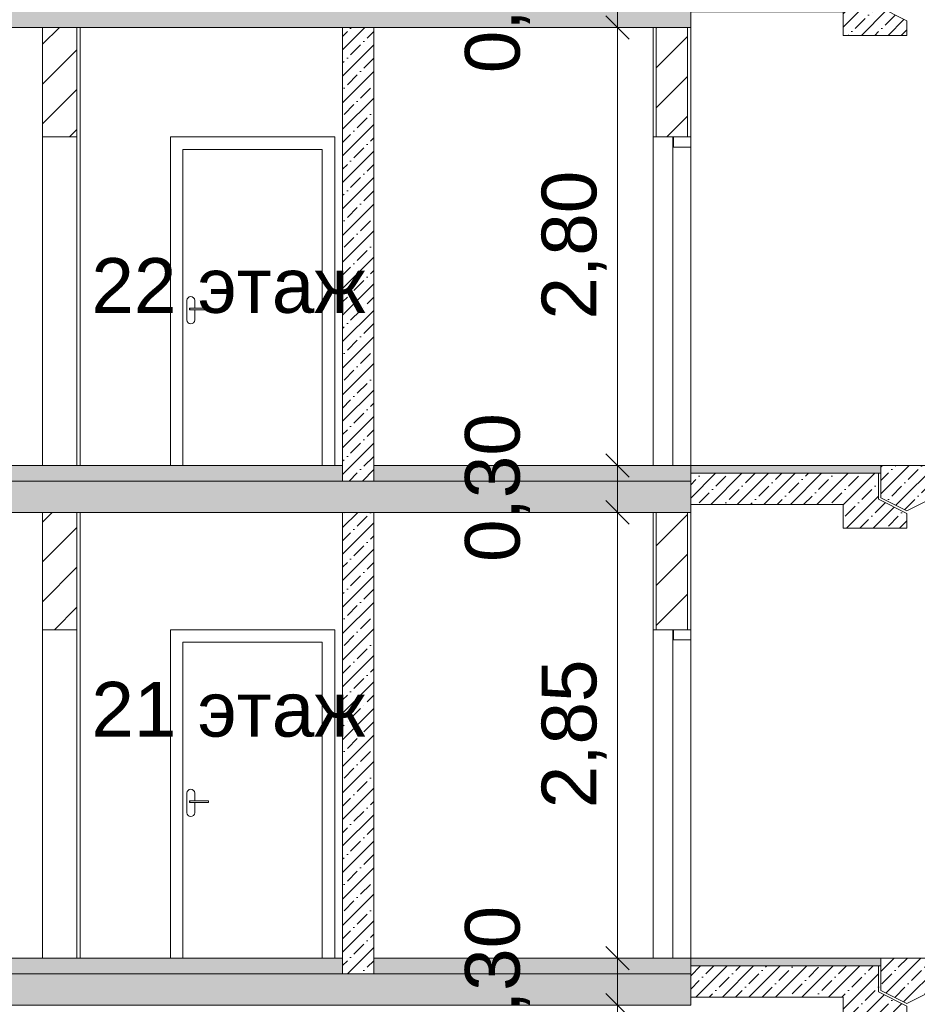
# Model space of a CAD drawing. Header units: millimetres. Extents: x -7244646 to -5701154, y 5723682 to 6071635.
# Tile 254 of 256: x -6395885 to -6390149, y 5806564 to 5812859. Entities that reach past the tile are written whole.
import ezdxf

# ---------------------------------------------------------------- set-up
doc = ezdxf.new("R2010")
doc.units = ezdxf.units.MM
doc.header["$MEASUREMENT"] = 0
doc.set_wipeout_variables(frame=1)
doc.linetypes.add('Wipeout_Contour', pattern=[1000, 0, -1000])
for name, color, linetype, lineweight in [('0_Ном._пера__1', 7, 'Continuous', 0), ('0_Ном._пера__120', 7, 'Continuous', 0), ('0_Ном._пера__141', 7, 'Continuous', 5), ('0_Ном._пера__18', 9, 'Continuous', 5), ('0_Ном._пера__21', 7, 'Continuous', 5), ('АР-вертикальная связь - Лестница.АР_Ном._пера__1', 7, 'Continuous', 0), ('АР-Чертеж-Размеры.АР_Ном._пера__1', 7, 'Continuous', 0), ('АР-Чертеж-Размеры.АР_Ном._пера__120', 7, 'Continuous', 0), ('АР-Чертеж-Размеры.АР_Ном._пера__141', 7, 'Continuous', 5)]:
    doc.layers.add(name, color=color, linetype=linetype, lineweight=lineweight)
doc.layers.add('АР-Чертеж-Размеры.АР', color=7, linetype='Continuous')
doc.styles.add('РЎР“Р•РќР•Р\xa0Р\x98Р\xa0_РЎРўР\x98Р›Р¬_2', font='arial.ttf')
doc.dimstyles.new('СГЕНЕРИР_СТИЛЬ__1', dxfattribs={"dimtxt": 500, "dimasz": 237.5, "dimexe": 0.18, "dimexo": 43263.067461, "dimgap": 0, "dimtad": 1, "dimlfac": 0.001, "dimzin": 0, "dimdsep": 46, "dimtxsty": 'РЎР“Р•РќР•Р\xa0Р\x98Р\xa0_РЎРўР\x98Р›Р¬_2', "dimblk": 'ARROWHEAD_6', "dimblk1": 'ARROWHEAD_6', "dimblk2": 'ARROWHEAD_6', "dimcen": 0.09, "dimclrd": 7, "dimclre": 7, "dimclrt": 7, "dimadec": 0, "dimazin": 0, "dimtfac": 1, "dimtdec": 4, "dimtmove": 2, "dimatfit": 3, "dimfxl": 1, "dimtolj": 1, "dimtzin": 0, "dimarcsym": 0})
doc.dimstyles.new('СГЕНЕРИР_СТИЛЬ__8', dxfattribs={"dimtxt": 350, "dimasz": 142.5, "dimexe": 0.18, "dimexo": 0.0625, "dimgap": 0, "dimtad": 1, "dimlfac": 0.001, "dimzin": 0, "dimdsep": 46, "dimtxsty": 'РЎР“Р•РќР•Р\xa0Р\x98Р\xa0_РЎРўР\x98Р›Р¬_2', "dimblk": 'ARROWHEAD_6', "dimblk1": 'ARROWHEAD_6', "dimblk2": 'ARROWHEAD_6', "dimcen": 0.09, "dimse1": 1, "dimse2": 1, "dimclrd": 7, "dimclre": 7, "dimclrt": 7, "dimadec": 0, "dimazin": 0, "dimtfac": 1, "dimtdec": 4, "dimtmove": 0, "dimatfit": 3, "dimfxl": 1, "dimtolj": 1, "dimtzin": 0, "dimarcsym": 0})
pattern_1 = [(45, (-7387333.12, 5739809.18), (-84.852814, 84.852814), []), (45, (-7387375.54, 5739851.61), (-84.852814, 84.852814), [90, -30, 0, -30])]
pattern_2 = [(45, (-7387333.12, 5739809.18), (-127.279217, 127.279217), [])]

# ---------------------------------------------------------------- blocks, each defined once
blk = doc.blocks.new('*D52', base_point=(-7387333.1, 5739809.2))
at = {"layer": 'АР-Чертеж-Размеры.АР_Ном._пера__1', "color": 7, "linetype": 'Continuous', "lineweight": 0, "transparency": 16777216}
for p, q in [((-6411439.3, 5858499.2), (-6411439.3, 5858686.7)), ((-6411314.3, 5858374.2), (-6411564.3, 5858624.2)), ((-6388218.7, 5858499.2), (-6411673.7, 5858499.2)), ((-6411439.3, 5738589.2), (-6411439.3, 5858499.2)), ((-6411564.3, 5738714.2), (-6411314.3, 5738464.2)), ((-6411204.9, 5738589.2), (-6411673.7, 5738589.2)), ((-6411439.3, 5738401.7), (-6411439.3, 5738589.2))]:
    blk.add_line(p, q, dxfattribs=at)
at = {"layer": 'АР-Чертеж-Размеры.АР_Ном._пера__1', "color": 7, "lineweight": 0, "transparency": 16777216, "insert": (-6411889.3, 5853972.3), "char_height": 500, "attachment_point": 7, "rotation": 90, "style": 'РЎР“Р•РќР•Р\xa0Р\x98Р\xa0_РЎРўР\x98Р›Р¬_2'}
blk.add_mtext('\\A1;{\\pql;\\fArial|b0|i0|c204|p0;\\W1.000000;119,91}', dxfattribs=at)
blk = doc.blocks.new('ARROWHEAD_6')
at = {"color": 0, "linetype": 'Continuous', "lineweight": 0}
for p, q in [((-0.5, -0.5), (0.5, 0.5)), ((0, 0), (-1, 0))]:
    blk.add_line(p, q, dxfattribs=at)
blk = doc.blocks.new('*D645', base_point=(-7387333.1, 5739809.2))
at = {"layer": 'АР-Чертеж-Размеры.АР_Ном._пера__1', "color": 7, "linetype": 'Continuous', "lineweight": 0, "transparency": 16777216}
for p, q in [((-6391924, 5806559.2), (-6392205.2, 5806559.2)), ((-6392064.6, 5803709.2), (-6392064.6, 5806559.2)), ((-6391924, 5803709.2), (-6392205.2, 5803709.2))]:
    blk.add_line(p, q, dxfattribs=at)
at = {"layer": 'АР-Чертеж-Размеры.АР_Ном._пера__141', "color": 7, "linetype": 'Continuous', "lineweight": 5, "transparency": 16777216}
for p, q in [((-6392139.6, 5806634.2), (-6391989.6, 5806484.2)), ((-6392139.6, 5803784.2), (-6391989.6, 5803634.2))]:
    blk.add_line(p, q, dxfattribs=at)
at = {"layer": 'АР-Чертеж-Размеры.АР_Ном._пера__120', "color": 7, "lineweight": 0, "transparency": 16777216, "char_height": 350, "attachment_point": 7, "rotation": 90, "style": 'РЎР“Р•РќР•Р\xa0Р\x98Р\xa0_РЎРўР\x98Р›Р¬_2'}
for s, insert in [('\\A1;{\\pql;\\fArial|b0|i0|c204|p0;\\W1.000000;0,30}', (-6392624.6, 5806242.1)), ('\\A1;{\\pql;\\fArial|b0|i0|c204|p0;\\W1.000000;2,85}', (-6392134.6, 5804667.1))]:
    blk.add_mtext(s, dxfattribs=dict(at, insert=insert))
blk = doc.blocks.new('*D646', base_point=(-7387333.1, 5739809.2))
at = {"layer": 'АР-Чертеж-Размеры.АР_Ном._пера__1', "color": 7, "linetype": 'Continuous', "lineweight": 0, "transparency": 16777216}
for p, q in [((-6391924, 5806859.2), (-6392205.2, 5806859.2)), ((-6392064.6, 5806559.2), (-6392064.6, 5806859.2)), ((-6391924, 5806559.2), (-6392205.2, 5806559.2))]:
    blk.add_line(p, q, dxfattribs=at)
at = {"layer": 'АР-Чертеж-Размеры.АР_Ном._пера__141', "color": 7, "linetype": 'Continuous', "lineweight": 5, "transparency": 16777216}
for p, q in [((-6392139.6, 5806934.2), (-6391989.6, 5806784.2)), ((-6392139.6, 5806634.2), (-6391989.6, 5806484.2))]:
    blk.add_line(p, q, dxfattribs=at)
blk = doc.blocks.new('*D647', base_point=(-7387333.1, 5739809.2))
at = {"layer": 'АР-Чертеж-Размеры.АР_Ном._пера__1', "color": 7, "linetype": 'Continuous', "lineweight": 0, "transparency": 16777216}
for p, q in [((-6391924, 5809709.2), (-6392205.2, 5809709.2)), ((-6392064.6, 5806859.2), (-6392064.6, 5809709.2)), ((-6391924, 5806859.2), (-6392205.2, 5806859.2))]:
    blk.add_line(p, q, dxfattribs=at)
at = {"layer": 'АР-Чертеж-Размеры.АР_Ном._пера__141', "color": 7, "linetype": 'Continuous', "lineweight": 5, "transparency": 16777216}
for p, q in [((-6392139.6, 5809784.2), (-6391989.6, 5809634.2)), ((-6392139.6, 5806934.2), (-6391989.6, 5806784.2))]:
    blk.add_line(p, q, dxfattribs=at)
at = {"layer": 'АР-Чертеж-Размеры.АР_Ном._пера__120', "color": 7, "lineweight": 0, "transparency": 16777216, "char_height": 350, "attachment_point": 7, "rotation": 90, "style": 'РЎР“Р•РќР•Р\xa0Р\x98Р\xa0_РЎРўР\x98Р›Р¬_2'}
for s, insert in [('\\A1;{\\pql;\\fArial|b0|i0|c204|p0;\\W1.000000;0,30}', (-6392624.6, 5809392.1)), ('\\A1;{\\pql;\\fArial|b0|i0|c204|p0;\\W1.000000;2,85}', (-6392134.6, 5807817.1))]:
    blk.add_mtext(s, dxfattribs=dict(at, insert=insert))
blk = doc.blocks.new('*D648', base_point=(-7387333.1, 5739809.2))
at = {"layer": 'АР-Чертеж-Размеры.АР_Ном._пера__1', "color": 7, "linetype": 'Continuous', "lineweight": 0, "transparency": 16777216}
for p, q in [((-6391924, 5810009.2), (-6392205.2, 5810009.2)), ((-6392064.6, 5809709.2), (-6392064.6, 5810009.2)), ((-6391924, 5809709.2), (-6392205.2, 5809709.2))]:
    blk.add_line(p, q, dxfattribs=at)
at = {"layer": 'АР-Чертеж-Размеры.АР_Ном._пера__141', "color": 7, "linetype": 'Continuous', "lineweight": 5, "transparency": 16777216}
for p, q in [((-6392139.6, 5810084.2), (-6391989.6, 5809934.2)), ((-6392139.6, 5809784.2), (-6391989.6, 5809634.2))]:
    blk.add_line(p, q, dxfattribs=at)
blk = doc.blocks.new('*D649', base_point=(-7387333.1, 5739809.2))
at = {"layer": 'АР-Чертеж-Размеры.АР_Ном._пера__1', "color": 7, "linetype": 'Continuous', "lineweight": 0, "transparency": 16777216}
for p, q in [((-6391924, 5812809.2), (-6392205.2, 5812809.2)), ((-6392064.6, 5810009.2), (-6392064.6, 5812809.2)), ((-6391924, 5810009.2), (-6392205.2, 5810009.2))]:
    blk.add_line(p, q, dxfattribs=at)
at = {"layer": 'АР-Чертеж-Размеры.АР_Ном._пера__141', "color": 7, "linetype": 'Continuous', "lineweight": 5, "transparency": 16777216}
for p, q in [((-6392139.6, 5812884.2), (-6391989.6, 5812734.2)), ((-6392139.6, 5810084.2), (-6391989.6, 5809934.2))]:
    blk.add_line(p, q, dxfattribs=at)
at = {"layer": 'АР-Чертеж-Размеры.АР_Ном._пера__120', "color": 7, "lineweight": 0, "transparency": 16777216, "char_height": 350, "attachment_point": 7, "rotation": 90, "style": 'РЎР“Р•РќР•Р\xa0Р\x98Р\xa0_РЎРўР\x98Р›Р¬_2'}
for s, insert in [('\\A1;{\\pql;\\fArial|b0|i0|c204|p0;\\W1.000000;0,35}', (-6392624.6, 5812517.1)), ('\\A1;{\\pql;\\fArial|b0|i0|c204|p0;\\W1.000000;2,80}', (-6392134.6, 5810942.1))]:
    blk.add_mtext(s, dxfattribs=dict(at, insert=insert))
blk = doc.blocks.new('*D650', base_point=(-7387333.1, 5739809.2))
at = {"layer": 'АР-Чертеж-Размеры.АР_Ном._пера__1', "color": 7, "linetype": 'Continuous', "lineweight": 0, "transparency": 16777216}
for p, q in [((-6391924, 5813159.2), (-6392205.2, 5813159.2)), ((-6392064.6, 5812809.2), (-6392064.6, 5813159.2)), ((-6391924, 5812809.2), (-6392205.2, 5812809.2))]:
    blk.add_line(p, q, dxfattribs=at)
at = {"layer": 'АР-Чертеж-Размеры.АР_Ном._пера__141', "color": 7, "linetype": 'Continuous', "lineweight": 5, "transparency": 16777216}
for p, q in [((-6392139.6, 5813234.2), (-6391989.6, 5813084.2)), ((-6392139.6, 5812884.2), (-6391989.6, 5812734.2))]:
    blk.add_line(p, q, dxfattribs=at)

msp = doc.modelspace()

# ---------------------------------------------------------------- hatches: boundary and pattern name
at = {"layer": '0_Ном._пера__1', "linetype": 'Continuous', "lineweight": 0}
h = msp.add_hatch(dxfattribs=at)
h.set_pattern_fill('ЖЕЛЕЗОБЕТОН__PROJECT__0003', style=0, pattern_type=2)
h.set_pattern_definition(pattern_1)
h.paths.add_polyline_path([(-6391597.134, 5812809.179), (-6391597.134, 5813059.179), (-6401810.577, 5813059.179), (-6401810.577, 5812809.179)])
h = msp.add_hatch(dxfattribs=at)
h.set_pattern_fill('БЛОКИ_БЕТОННЫЕ_ЭФФЕКТИВН_7A', style=0, pattern_type=2)
h.set_pattern_definition(pattern_2)
h.paths.add_polyline_path([(-6395739.217, 5812809.179), (-6395739.217, 5812109.179), (-6395519.213, 5812109.179), (-6395519.213, 5812809.179)])
h = msp.add_hatch(dxfattribs=at)
h.set_pattern_fill('ЖЕЛЕЗОБЕТОН__PROJECT__0003', style=0, pattern_type=2)
h.set_pattern_definition(pattern_1)
h.paths.add_polyline_path([(-6393621.764, 5812809.179), (-6393821.764, 5812809.179), (-6393821.764, 5809909.179), (-6393621.764, 5809909.179)])
h = msp.add_hatch(dxfattribs=at)
h.set_pattern_fill('БЛОКИ_БЕТОННЫЕ_ЭФФЕКТИВН_7A', style=0, pattern_type=2)
h.set_pattern_definition(pattern_2)
h.paths.add_polyline_path([(-6391817.134, 5812109.179), (-6391617.134, 5812109.179), (-6391617.134, 5812809.179), (-6391817.134, 5812809.179)])
at = {"layer": '0_Ном._пера__1', "linetype": 'Continuous', "lineweight": 0, "true_color": 0x000000}
for points in [[(-6393821.764, 5810009.179), (-6396938.666, 5810009.179), (-6396938.666, 5809909.179), (-6393821.764, 5809909.179)], [(-6391597.134, 5809909.179), (-6391597.134, 5810009.179), (-6393621.764, 5810009.179), (-6393621.764, 5809909.179)], [(-6393821.764, 5806859.179), (-6396938.666, 5806859.179), (-6396938.666, 5806759.179), (-6393821.764, 5806759.179)], [(-6391597.134, 5806759.179), (-6391597.134, 5806859.179), (-6393621.764, 5806859.179), (-6393621.764, 5806759.179)]]:
    msp.add_hatch(color=18, dxfattribs=at).paths.add_polyline_path(points)
at = {"layer": '0_Ном._пера__1', "linetype": 'Continuous', "lineweight": 0}
h = msp.add_hatch(dxfattribs=at)
h.set_pattern_fill('ЖЕЛЕЗОБЕТОН__PROJECT__0003', style=0, pattern_type=2)
h.set_pattern_definition(pattern_1)
h.paths.add_polyline_path([(-6391597.134, 5809709.179), (-6391597.134, 5809909.179), (-6401810.577, 5809909.179), (-6401810.577, 5809709.179)])
h = msp.add_hatch(dxfattribs=at)
h.set_pattern_fill('БЛОКИ_БЕТОННЫЕ_ЭФФЕКТИВН_7A', style=0, pattern_type=2)
h.set_pattern_definition(pattern_2)
h.paths.add_polyline_path([(-6395739.217, 5809709.179), (-6395739.217, 5808959.179), (-6395519.213, 5808959.179), (-6395519.213, 5809709.179)])
h = msp.add_hatch(dxfattribs=at)
h.set_pattern_fill('ЖЕЛЕЗОБЕТОН__PROJECT__0003', style=0, pattern_type=2)
h.set_pattern_definition(pattern_1)
h.paths.add_polyline_path([(-6393621.764, 5809709.179), (-6393821.764, 5809709.179), (-6393821.764, 5806759.179), (-6393621.764, 5806759.179)])
h = msp.add_hatch(dxfattribs=at)
h.set_pattern_fill('БЛОКИ_БЕТОННЫЕ_ЭФФЕКТИВН_7A', style=0, pattern_type=2)
h.set_pattern_definition(pattern_2)
h.paths.add_polyline_path([(-6391817.134, 5808959.179), (-6391617.134, 5808959.179), (-6391617.134, 5809709.179), (-6391817.134, 5809709.179)])
h = msp.add_hatch(dxfattribs=at)
h.set_pattern_fill('ЖЕЛЕЗОБЕТОН__PROJECT__0003', style=0, pattern_type=2)
h.set_pattern_definition(pattern_1)
h.paths.add_polyline_path([(-6391597.134, 5806559.179), (-6391597.134, 5806759.179), (-6401810.577, 5806759.179), (-6401810.577, 5806559.179)])
at = {"layer": '0_Ном._пера__18', "linetype": 'Continuous', "lineweight": 5}
for points in [[(-6391597.134, 5810009.179), (-6391597.134, 5809959.179), (-6390382.137, 5809959.179), (-6390382.137, 5810009.179)], [(-6391597.134, 5806859.179), (-6391597.134, 5806809.179), (-6390382.137, 5806809.179), (-6390382.137, 5806859.179)]]:
    msp.add_hatch(color=9, dxfattribs=at).paths.add_polyline_path(points)
at = {"layer": 'АР-вертикальная связь - Лестница.АР_Ном._пера__1', "linetype": 'Continuous', "lineweight": 0}
h = msp.add_hatch(dxfattribs=at)
h.set_pattern_fill('ЖЕЛЕЗОБЕТОН__PROJECT__0003', style=0, pattern_type=2)
h.set_pattern_definition(pattern_1)
h.paths.add_polyline_path([(-6390215.366, 5812852.187), (-6390397.137, 5812943.073), (-6390397.137, 5813109.179), (-6391597.134, 5813109.179), (-6391597.134, 5812909.179), (-6390622.137, 5812909.179), (-6390622.137, 5812759.179), (-6390215.366, 5812759.179)])
h = msp.add_hatch(dxfattribs=at)
h.set_pattern_fill('ЖЕЛЕЗОБЕТОН__PROJECT__0003', style=0, pattern_type=2)
h.set_pattern_definition(pattern_1)
h.paths.add_polyline_path([(-6390382.137, 5810009.179), (-6390382.137, 5809802.343), (-6390215.366, 5809718.958), (-6390088.539, 5809782.372), (-6386782.137, 5811435.573), (-6386782.137, 5811659.179), (-6386807.137, 5811659.179), (-6387082.137, 5811659.179), (-6387082.137, 5811509.179), (-6387382.137, 5811509.179), (-6387382.137, 5811359.179), (-6387682.137, 5811359.179), (-6387682.137, 5811209.179), (-6387982.137, 5811209.179), (-6387982.137, 5811059.179), (-6388282.137, 5811059.179), (-6388282.137, 5810909.179), (-6388582.137, 5810909.179), (-6388582.137, 5810759.179), (-6388882.137, 5810759.179), (-6388882.858, 5810609.179), (-6389182.137, 5810609.179), (-6389182.137, 5810459.179), (-6389482.137, 5810459.179), (-6389482.137, 5810309.179), (-6389782.137, 5810309.179), (-6389782.137, 5810159.179), (-6390082.137, 5810159.179), (-6390082.137, 5810009.179)])
h = msp.add_hatch(dxfattribs=at)
h.set_pattern_fill('ЖЕЛЕЗОБЕТОН__PROJECT__0003', style=0, pattern_type=2)
h.set_pattern_definition(pattern_1)
h.paths.add_polyline_path([(-6390215.366, 5809702.187), (-6390397.137, 5809793.073), (-6390397.137, 5809959.179), (-6391597.134, 5809959.179), (-6391597.134, 5809759.179), (-6390622.137, 5809759.179), (-6390622.137, 5809609.179), (-6390215.366, 5809609.179)])
h = msp.add_hatch(dxfattribs=at)
h.set_pattern_fill('ЖЕЛЕЗОБЕТОН__PROJECT__0003', style=0, pattern_type=2)
h.set_pattern_definition(pattern_1)
h.paths.add_polyline_path([(-6390382.137, 5806859.179), (-6390382.137, 5806652.343), (-6390215.366, 5806568.958), (-6390088.539, 5806632.372), (-6386782.137, 5808285.573), (-6386782.137, 5808509.179), (-6386807.137, 5808509.179), (-6387082.137, 5808509.179), (-6387082.137, 5808359.179), (-6387382.137, 5808359.179), (-6387382.137, 5808209.179), (-6387682.137, 5808209.179), (-6387682.137, 5808059.179), (-6387982.137, 5808059.179), (-6387982.137, 5807909.179), (-6388282.137, 5807909.179), (-6388282.137, 5807759.179), (-6388582.137, 5807759.179), (-6388582.137, 5807609.179), (-6388882.137, 5807609.179), (-6388882.858, 5807459.179), (-6389182.137, 5807459.179), (-6389182.137, 5807309.179), (-6389482.137, 5807309.179), (-6389482.137, 5807159.179), (-6389782.137, 5807159.179), (-6389782.137, 5807009.179), (-6390082.137, 5807009.179), (-6390082.137, 5806859.179)])
h = msp.add_hatch(dxfattribs=at)
h.set_pattern_fill('ЖЕЛЕЗОБЕТОН__PROJECT__0003', style=0, pattern_type=2)
h.set_pattern_definition(pattern_1)
h.paths.add_polyline_path([(-6390215.366, 5806552.187), (-6390397.137, 5806643.073), (-6390397.137, 5806809.179), (-6391597.134, 5806809.179), (-6391597.134, 5806609.179), (-6390622.137, 5806609.179), (-6390622.137, 5806459.179), (-6390215.366, 5806459.179)])

# ---------------------------------------------------------------- linework, layer by layer
at = {"layer": '0_Ном._пера__1', "color": 7, "linetype": 'Continuous', "lineweight": 0}
for p, q in [((-6395739.217, 5812809.179), (-6395739.218, 5810009.179)), ((-6395519.213, 5812809.179), (-6395519.213, 5810009.179)), ((-6395499.213, 5812809.179), (-6395499.213, 5810009.179)), ((-6391837.134, 5812809.179), (-6391837.134, 5812109.179)), ((-6391597.134, 5812809.179), (-6391597.134, 5812109.179)), ((-6394921.767, 5812109.179), (-6393871.767, 5812109.179)), ((-6394921.767, 5810009.179), (-6394921.767, 5812109.179)), ((-6393871.767, 5812109.179), (-6393871.767, 5810009.179)), ((-6391837.134, 5810009.179), (-6391837.134, 5812109.179)), ((-6391817.134, 5812109.179), (-6391837.134, 5812109.179)), ((-6391707.134, 5812109.179), (-6391817.134, 5812109.179)), ((-6391707.134, 5812109.179), (-6391707.134, 5812044.179)), ((-6394841.767, 5812029.179), (-6393951.767, 5812029.179)), ((-6393951.767, 5812029.179), (-6393951.767, 5810009.179)), ((-6391597.134, 5810009.179), (-6393621.764, 5810009.179)), ((-6395739.217, 5809709.179), (-6395739.218, 5806859.179)), ((-6395519.213, 5809709.179), (-6395519.213, 5806859.179)), ((-6395499.213, 5809709.179), (-6395499.213, 5806859.179)), ((-6391837.134, 5809709.179), (-6391837.134, 5808959.179)), ((-6391597.134, 5809709.179), (-6391597.134, 5808959.179)), ((-6394921.767, 5808959.179), (-6393871.767, 5808959.179)), ((-6394921.767, 5806859.179), (-6394921.767, 5808959.179)), ((-6393871.767, 5808959.179), (-6393871.767, 5806859.179)), ((-6391837.134, 5806859.179), (-6391837.134, 5808959.179)), ((-6391817.134, 5808959.179), (-6391837.134, 5808959.179)), ((-6391707.134, 5808959.179), (-6391817.134, 5808959.179)), ((-6391707.134, 5808959.179), (-6391707.134, 5808894.179)), ((-6394841.767, 5808879.179), (-6393951.767, 5808879.179)), ((-6393951.767, 5808879.179), (-6393951.767, 5806859.179)), ((-6391597.134, 5806859.179), (-6393621.764, 5806859.179))]:
    msp.add_line(p, q, dxfattribs=at)
at = {"layer": '0_Ном._пера__1', "color": 7, "linetype": 'Continuous', "lineweight": 0, "flags": 128}
for points in [[(-6395519.213, 5812809.179), (-6395519.213, 5812109.179)], [(-6391712.134, 5812044.179), (-6391712.134, 5812109.179), (-6391712.134, 5810009.179)], [(-6391597.134, 5812109.179), (-6391617.134, 5812109.179), (-6391707.134, 5812109.179)], [(-6391597.134, 5812109.179), (-6391597.134, 5812044.179), (-6391597.134, 5812109.179), (-6391597.134, 5810009.179)], [(-6391597.134, 5812044.179), (-6391707.134, 5812044.179), (-6391712.134, 5812044.179)], [(-6395519.213, 5809709.179), (-6395519.213, 5808959.179)], [(-6391712.134, 5808894.179), (-6391712.134, 5808959.179), (-6391712.134, 5806859.179)], [(-6391597.134, 5808959.179), (-6391617.134, 5808959.179), (-6391707.134, 5808959.179)], [(-6391597.134, 5808959.179), (-6391597.134, 5808894.179), (-6391597.134, 5808959.179), (-6391597.134, 5806859.179)], [(-6391597.134, 5808894.179), (-6391707.134, 5808894.179), (-6391712.134, 5808894.179)]]:
    msp.add_lwpolyline(points, dxfattribs=at)
for points in [[(-6391597.134, 5810009.179), (-6391597.134, 5809959.179), (-6390382.137, 5809959.179), (-6390382.137, 5810009.179)], [(-6391597.134, 5806859.179), (-6391597.134, 5806809.179), (-6390382.137, 5806809.179), (-6390382.137, 5806859.179)]]:
    msp.add_lwpolyline(points, close=True, dxfattribs=at)
at = {"layer": '0_Ном._пера__120', "color": 7, "linetype": 'Continuous', "lineweight": 0}
for points in [[(-6391597.134, 5813109.179), (-6390397.137, 5813109.179), (-6390397.137, 5812943.073), (-6390215.366, 5812852.187), (-6390215.366, 5812759.179), (-6390622.137, 5812759.179), (-6390622.137, 5812909.179), (-6391597.134, 5812909.179)], [(-6391597.134, 5810009.179), (-6390382.137, 5810009.179), (-6390382.137, 5809959.179), (-6391597.134, 5809959.179)], [(-6391597.134, 5809959.179), (-6390397.137, 5809959.179), (-6390397.137, 5809793.073), (-6390215.366, 5809702.187), (-6390215.366, 5809609.179), (-6390622.137, 5809609.179), (-6390622.137, 5809759.179), (-6391597.134, 5809759.179)], [(-6391597.134, 5806859.179), (-6390382.137, 5806859.179), (-6390382.137, 5806809.179), (-6391597.134, 5806809.179)], [(-6391597.134, 5806809.179), (-6390397.137, 5806809.179), (-6390397.137, 5806643.073), (-6390215.366, 5806552.187), (-6390215.366, 5806459.179), (-6390622.137, 5806459.179), (-6390622.137, 5806609.179), (-6391597.134, 5806609.179)]]:
    msp.add_lwpolyline(points, close=True, dxfattribs=at)
for points in [[(-6386782.137, 5811435.573), (-6390215.366, 5809718.958), (-6390382.137, 5809802.343), (-6390382.137, 5810009.179), (-6390082.137, 5810009.179)], [(-6386782.137, 5808285.573), (-6390215.366, 5806568.958), (-6390382.137, 5806652.343), (-6390382.137, 5806859.179), (-6390082.137, 5806859.179)]]:
    msp.add_lwpolyline(points, dxfattribs=at)
at = {"layer": '0_Ном._пера__120', "color": 7, "linetype": 'Continuous', "lineweight": 0, "flags": 128}
for points in [[(-6393821.764, 5810009.179), (-6396938.666, 5810009.179), (-6396938.666, 5809909.179), (-6393821.764, 5809909.179)], [(-6391597.134, 5809909.179), (-6391597.134, 5810009.179), (-6393621.764, 5810009.179), (-6393621.764, 5809909.179)], [(-6393821.764, 5806859.179), (-6396938.666, 5806859.179), (-6396938.666, 5806759.179), (-6393821.764, 5806759.179)], [(-6391597.134, 5806759.179), (-6391597.134, 5806859.179), (-6393621.764, 5806859.179), (-6393621.764, 5806759.179)]]:
    msp.add_lwpolyline(points, close=True, dxfattribs=at)
at = {"layer": '0_Ном._пера__141', "color": 7, "linetype": 'Continuous', "lineweight": 5, "flags": 128}
for points in [[(-6395739.217, 5812809.179), (-6395739.217, 5812109.179), (-6395519.213, 5812109.179), (-6395519.213, 5812809.179)], [(-6391817.134, 5812109.179), (-6391617.134, 5812109.179), (-6391617.134, 5812809.179), (-6391817.134, 5812809.179)], [(-6395739.217, 5809709.179), (-6395739.217, 5808959.179), (-6395519.213, 5808959.179), (-6395519.213, 5809709.179)], [(-6391817.134, 5808959.179), (-6391617.134, 5808959.179), (-6391617.134, 5809709.179), (-6391817.134, 5809709.179)]]:
    msp.add_lwpolyline(points, close=True, dxfattribs=at)
at = {"layer": '0_Ном._пера__21', "color": 7, "linetype": 'Continuous', "lineweight": 5}
for p, q in [((-6393821.764, 5812809.179), (-6393821.764, 5809924.179)), ((-6393621.764, 5812809.179), (-6393621.764, 5809924.179)), ((-6393821.764, 5809709.179), (-6393821.764, 5806774.179)), ((-6393621.764, 5809709.179), (-6393621.764, 5806774.179))]:
    msp.add_line(p, q, dxfattribs=at)
at = {"layer": '0_Ном._пера__21', "color": 7, "linetype": 'Continuous', "lineweight": 5, "flags": 128}
for points in [[(-6391597.134, 5812809.179), (-6391597.134, 5813059.179), (-6401810.577, 5813059.179), (-6401810.577, 5812809.179)], [(-6393621.764, 5812809.179), (-6393821.764, 5812809.179), (-6393821.764, 5809909.179), (-6393621.764, 5809909.179)], [(-6391597.134, 5809709.179), (-6391597.134, 5809909.179), (-6401810.577, 5809909.179), (-6401810.577, 5809709.179)], [(-6393621.764, 5809709.179), (-6393821.764, 5809709.179), (-6393821.764, 5806759.179), (-6393621.764, 5806759.179)], [(-6391597.134, 5806559.179), (-6391597.134, 5806759.179), (-6401810.577, 5806759.179), (-6401810.577, 5806559.179)]]:
    msp.add_lwpolyline(points, close=True, dxfattribs=at)

# ---------------------------------------------------------------- texts
at = {"layer": '0_Ном._пера__1', "color": 7, "linetype": 'Continuous', "lineweight": 0, "insert": (-6394551.503, 5808447.972), "char_height": 350, "attachment_point": 5, "style": 'РЎР“Р•РќР•Р\xa0Р\x98Р\xa0_РЎРўР\x98Р›Р¬_2'}
msp.add_mtext('\\A1;{\\pqc;\\fArial|b0|i0|c204|p0;\\W1.000000;2\\fArial|b0|i0|c204|p0;\\W1.000000;1\\fArial|b0|i0|c204|p0;\\W1.000000; этаж}', dxfattribs=at)

# ---------------------------------------------------------------- dimensions: what is measured, and where the dimension line sits
at = {"layer": 'АР-Чертеж-Размеры.АР', "color": 7, "linetype": 'Continuous', "lineweight": 0}
for base, p1, p2, dimstyle, picture, middle in [((-6411439.299, 5858499.18), (-6410669.971, 5738589.18), (-6383892.346, 5858499.18), 'СГЕНЕРИР_СТИЛЬ__1', '*D52', (-6412139.299, 5855000.125)), ((-6392064.581, 5812809.179), (-6392345.739, 5810009.179), (-6392064.581, 5812809.179), 'СГЕНЕРИР_СТИЛЬ__8', '*D649', (-6392309.581, 5811395.172)), ((-6392064.581, 5813159.179), (-6392064.581, 5812809.179), (-6392175.469, 5813159.179), 'СГЕНЕРИР_СТИЛЬ__8', '*D650', (-6392799.581, 5812970.172)), ((-6392064.581, 5809709.179), (-6392273.287, 5806859.179), (-6392356.437, 5809709.179), 'СГЕНЕРИР_СТИЛЬ__8', '*D647', (-6392309.581, 5808270.172)), ((-6392064.581, 5810009.179), (-6392356.437, 5809709.179), (-6392345.739, 5810009.179), 'СГЕНЕРИР_СТИЛЬ__8', '*D648', (-6392799.581, 5809845.172)), ((-6392064.581, 5806559.179), (-6392351.074, 5803709.18), (-6392508.66, 5806559.179), 'СГЕНЕРИР_СТИЛЬ__8', '*D645', (-6392309.581, 5805120.172)), ((-6392064.581, 5806859.179), (-6392508.66, 5806559.179), (-6392273.287, 5806859.179), 'СГЕНЕРИР_СТИЛЬ__8', '*D646', (-6392799.581, 5806695.172))]:
    dim = msp.add_linear_dim(base=base, p1=p1, p2=p2, angle=90, dimstyle=dimstyle, dxfattribs=at)
    dim.commit()
    dim.dimension.update_dxf_attribs({"geometry": picture, "text_midpoint": middle, "dimtype": 160, "text_rotation": 90})

# ---------------------------------------------------------------- next in the draw order: wipeouts: each hides what was drawn before it
at = {"color": 254, "linetype": 'Wipeout_Contour', "lineweight": 0, "ltscale": 207375971.8287807}
msp.add_wipeout([(-6394816.767, 5810939.179), (-6394814.864, 5810929.612), (-6394809.445, 5810921.502), (-6394801.334, 5810916.082), (-6394791.767, 5810914.179), (-6394782.2, 5810916.082), (-6394774.09, 5810921.502), (-6394768.67, 5810929.612), (-6394766.767, 5810939.179), (-6394766.767, 5811004.179), (-6394786.267, 5811004.179), (-6394799.267, 5811004.179), (-6394799.267, 5811014.179), (-6394786.267, 5811014.179), (-6394766.767, 5811014.179), (-6394766.767, 5811064.179), (-6394768.67, 5811073.746), (-6394774.09, 5811081.857), (-6394782.2, 5811087.276), (-6394791.767, 5811089.179), (-6394801.334, 5811087.276), (-6394809.445, 5811081.857), (-6394814.864, 5811073.746), (-6394816.767, 5811064.179)], dxfattribs=at)
at = {"color": 254, "linetype": 'Wipeout_Contour', "lineweight": 0, "ltscale": 207325137.0139709}
msp.add_wipeout([(-6394816.767, 5807789.179), (-6394814.864, 5807779.612), (-6394809.445, 5807771.502), (-6394801.334, 5807766.082), (-6394791.767, 5807764.179), (-6394782.2, 5807766.082), (-6394774.09, 5807771.502), (-6394768.67, 5807779.612), (-6394766.767, 5807789.179), (-6394766.767, 5807854.179), (-6394786.267, 5807854.179), (-6394799.267, 5807854.179), (-6394799.267, 5807864.179), (-6394786.267, 5807864.179), (-6394766.767, 5807864.179), (-6394766.767, 5807914.179), (-6394768.67, 5807923.747), (-6394774.09, 5807931.857), (-6394782.2, 5807937.276), (-6394791.767, 5807939.179), (-6394801.334, 5807937.276), (-6394809.445, 5807931.857), (-6394814.864, 5807923.747), (-6394816.767, 5807914.179)], dxfattribs=at)

# ---------------------------------------------------------------- next in the draw order: linework, layer by layer
at = {"layer": '0_Ном._пера__1', "color": 7, "linetype": 'Continuous', "lineweight": 0}
for p, q in [((-6394841.767, 5810009.179), (-6394841.767, 5812029.179)), ((-6394809.445, 5811081.857), (-6394814.864, 5811073.746)), ((-6394801.334, 5811087.276), (-6394809.445, 5811081.857)), ((-6394791.767, 5811089.179), (-6394801.334, 5811087.276)), ((-6394782.2, 5811087.276), (-6394791.767, 5811089.179)), ((-6394774.09, 5811081.857), (-6394782.2, 5811087.276)), ((-6394768.67, 5811073.746), (-6394774.09, 5811081.857)), ((-6394814.864, 5811073.746), (-6394816.767, 5811064.179)), ((-6394766.767, 5811064.179), (-6394768.67, 5811073.746)), ((-6394816.767, 5810939.179), (-6394814.864, 5810929.612)), ((-6394814.864, 5810929.612), (-6394809.445, 5810921.502)), ((-6394809.445, 5810921.502), (-6394801.334, 5810916.082)), ((-6394801.334, 5810916.082), (-6394791.767, 5810914.179)), ((-6394791.767, 5810914.179), (-6394782.2, 5810916.082)), ((-6394782.2, 5810916.082), (-6394774.09, 5810921.502)), ((-6394774.09, 5810921.502), (-6394768.67, 5810929.612)), ((-6394768.67, 5810929.612), (-6394766.767, 5810939.179)), ((-6394841.767, 5806859.179), (-6394841.767, 5808879.179)), ((-6394801.334, 5807937.276), (-6394809.445, 5807931.857)), ((-6394791.767, 5807939.179), (-6394801.334, 5807937.276)), ((-6394782.2, 5807937.276), (-6394791.767, 5807939.179)), ((-6394774.09, 5807931.857), (-6394782.2, 5807937.276)), ((-6394814.864, 5807923.747), (-6394816.767, 5807914.179)), ((-6394809.445, 5807931.857), (-6394814.864, 5807923.747)), ((-6394768.67, 5807923.747), (-6394774.09, 5807931.857)), ((-6394766.767, 5807914.179), (-6394768.67, 5807923.747)), ((-6394816.767, 5807789.179), (-6394814.864, 5807779.612)), ((-6394814.864, 5807779.612), (-6394809.445, 5807771.502)), ((-6394809.445, 5807771.502), (-6394801.334, 5807766.082)), ((-6394801.334, 5807766.082), (-6394791.767, 5807764.179)), ((-6394791.767, 5807764.179), (-6394782.2, 5807766.082)), ((-6394782.2, 5807766.082), (-6394774.09, 5807771.502)), ((-6394774.09, 5807771.502), (-6394768.67, 5807779.612)), ((-6394768.67, 5807779.612), (-6394766.767, 5807789.179))]:
    msp.add_line(p, q, dxfattribs=at)

# ---------------------------------------------------------------- next in the draw order: wipeouts: each hides what was drawn before it
at = {"color": 254, "linetype": 'Wipeout_Contour', "lineweight": 0, "ltscale": 34562507.97532848}
msp.add_wipeout([(-6394679.267, 5811014.179), (-6394786.267, 5811014.179), (-6394786.267, 5811004.179), (-6394679.267, 5811004.179)], dxfattribs=at)
at = {"color": 254, "linetype": 'Wipeout_Contour', "lineweight": 0, "ltscale": 34554035.46024511}
msp.add_wipeout([(-6394679.267, 5807864.179), (-6394786.267, 5807864.179), (-6394786.267, 5807854.179), (-6394679.267, 5807854.179)], dxfattribs=at)

# ---------------------------------------------------------------- next in the draw order: linework, layer by layer
at = {"layer": '0_Ном._пера__1', "color": 7, "linetype": 'Continuous', "lineweight": 0}
for p, q in [((-6394679.267, 5811014.179), (-6394679.267, 5811004.179)), ((-6394679.267, 5807864.179), (-6394679.267, 5807854.179))]:
    msp.add_line(p, q, dxfattribs=at)

# ---------------------------------------------------------------- next in the draw order: wipeouts: each hides what was drawn before it
at = {"color": 254, "linetype": 'Wipeout_Contour', "lineweight": 0, "ltscale": 34562673.71552083}
msp.add_wipeout([(-6394786.267, 5811014.179), (-6394791.242, 5811014.179), (-6394791.242, 5811004.179), (-6394786.267, 5811004.179)], dxfattribs=at)
at = {"color": 254, "linetype": 'Wipeout_Contour', "lineweight": 0, "ltscale": 34554201.24107629}
msp.add_wipeout([(-6394786.267, 5807864.179), (-6394791.242, 5807864.179), (-6394791.242, 5807854.179), (-6394786.267, 5807854.179)], dxfattribs=at)

# ---------------------------------------------------------------- next in the draw order: wipeouts: each hides what was drawn before it
at = {"color": 254, "linetype": 'Wipeout_Contour', "lineweight": 0, "ltscale": 34562687.321757}
msp.add_wipeout([(-6394791.242, 5811014.179), (-6394795.459, 5811014.179), (-6394795.459, 5811004.179), (-6394791.242, 5811004.179)], dxfattribs=at)
at = {"color": 254, "linetype": 'Wipeout_Contour', "lineweight": 0, "ltscale": 34554214.85064862}
msp.add_wipeout([(-6394791.242, 5807864.179), (-6394795.459, 5807864.179), (-6394795.459, 5807854.179), (-6394791.242, 5807854.179)], dxfattribs=at)

# ---------------------------------------------------------------- next in the draw order: wipeouts: each hides what was drawn before it
at = {"color": 254, "linetype": 'Wipeout_Contour', "lineweight": 0, "ltscale": 34562697.73554685}
msp.add_wipeout([(-6394795.459, 5811014.179), (-6394798.278, 5811014.179), (-6394798.278, 5811004.179), (-6394795.459, 5811004.179)], dxfattribs=at)
at = {"color": 254, "linetype": 'Wipeout_Contour', "lineweight": 0, "ltscale": 34554225.26699187}
msp.add_wipeout([(-6394795.459, 5807864.179), (-6394798.278, 5807864.179), (-6394798.278, 5807854.179), (-6394795.459, 5807854.179)], dxfattribs=at)

# ---------------------------------------------------------------- next in the draw order: linework, layer by layer
at = {"layer": '0_Ном._пера__1', "color": 7, "linetype": 'Continuous', "lineweight": 0}
for p, q in [((-6394766.767, 5811014.179), (-6394766.767, 5811064.179)), ((-6394766.767, 5810939.179), (-6394766.767, 5811004.179)), ((-6394766.767, 5807864.179), (-6394766.767, 5807914.179)), ((-6394766.767, 5807789.179), (-6394766.767, 5807854.179))]:
    msp.add_line(p, q, dxfattribs=at)

# ---------------------------------------------------------------- next in the draw order: wipeouts: each hides what was drawn before it
at = {"color": 254, "linetype": 'Wipeout_Contour', "lineweight": 0, "ltscale": 34562703.37148257}
msp.add_wipeout([(-6394798.278, 5811014.179), (-6394799.267, 5811014.179), (-6394799.267, 5811004.179), (-6394798.278, 5811004.179)], dxfattribs=at)
at = {"color": 254, "linetype": 'Wipeout_Contour', "lineweight": 0, "ltscale": 34554230.90430948}
msp.add_wipeout([(-6394798.278, 5807864.179), (-6394799.267, 5807864.179), (-6394799.267, 5807854.179), (-6394798.278, 5807854.179)], dxfattribs=at)

# ---------------------------------------------------------------- next in the draw order: linework, layer by layer
at = {"layer": '0_Ном._пера__1', "color": 7, "linetype": 'Continuous', "lineweight": 0}
for p, q in [((-6394816.767, 5811064.179), (-6394816.767, 5810939.179)), ((-6394798.278, 5811014.179), (-6394799.267, 5811014.179)), ((-6394799.267, 5811014.179), (-6394799.267, 5811004.179)), ((-6394798.278, 5811004.179), (-6394799.267, 5811004.179)), ((-6394795.459, 5811014.179), (-6394798.278, 5811014.179)), ((-6394795.459, 5811004.179), (-6394798.278, 5811004.179)), ((-6394791.242, 5811014.179), (-6394795.459, 5811014.179)), ((-6394791.242, 5811004.179), (-6394795.459, 5811004.179)), ((-6394786.267, 5811014.179), (-6394791.242, 5811014.179)), ((-6394786.267, 5811004.179), (-6394791.242, 5811004.179)), ((-6394679.267, 5811014.179), (-6394786.267, 5811014.179)), ((-6394679.267, 5811004.179), (-6394786.267, 5811004.179)), ((-6394816.767, 5807914.179), (-6394816.767, 5807789.179)), ((-6394798.278, 5807864.179), (-6394799.267, 5807864.179)), ((-6394799.267, 5807864.179), (-6394799.267, 5807854.179)), ((-6394798.278, 5807854.179), (-6394799.267, 5807854.179)), ((-6394795.459, 5807864.179), (-6394798.278, 5807864.179)), ((-6394795.459, 5807854.179), (-6394798.278, 5807854.179)), ((-6394791.242, 5807864.179), (-6394795.459, 5807864.179)), ((-6394791.242, 5807854.179), (-6394795.459, 5807854.179)), ((-6394786.267, 5807864.179), (-6394791.242, 5807864.179)), ((-6394786.267, 5807854.179), (-6394791.242, 5807854.179)), ((-6394679.267, 5807864.179), (-6394786.267, 5807864.179)), ((-6394679.267, 5807854.179), (-6394786.267, 5807854.179))]:
    msp.add_line(p, q, dxfattribs=at)

# ---------------------------------------------------------------- next in the draw order: texts
at = {"layer": '0_Ном._пера__1', "color": 7, "linetype": 'Continuous', "lineweight": 0, "insert": (-6394551.492, 5811157.267), "char_height": 350, "attachment_point": 5, "style": 'РЎР“Р•РќР•Р\xa0Р\x98Р\xa0_РЎРўР\x98Р›Р¬_2'}
msp.add_mtext('\\A1;{\\pqc;\\fArial|b0|i0|c204|p0;\\W1.000000;2\\fArial|b0|i0|c204|p0;\\W1.000000;2\\fArial|b0|i0|c204|p0;\\W1.000000; этаж}', dxfattribs=at)

doc.saveas('drawing.dxf')
